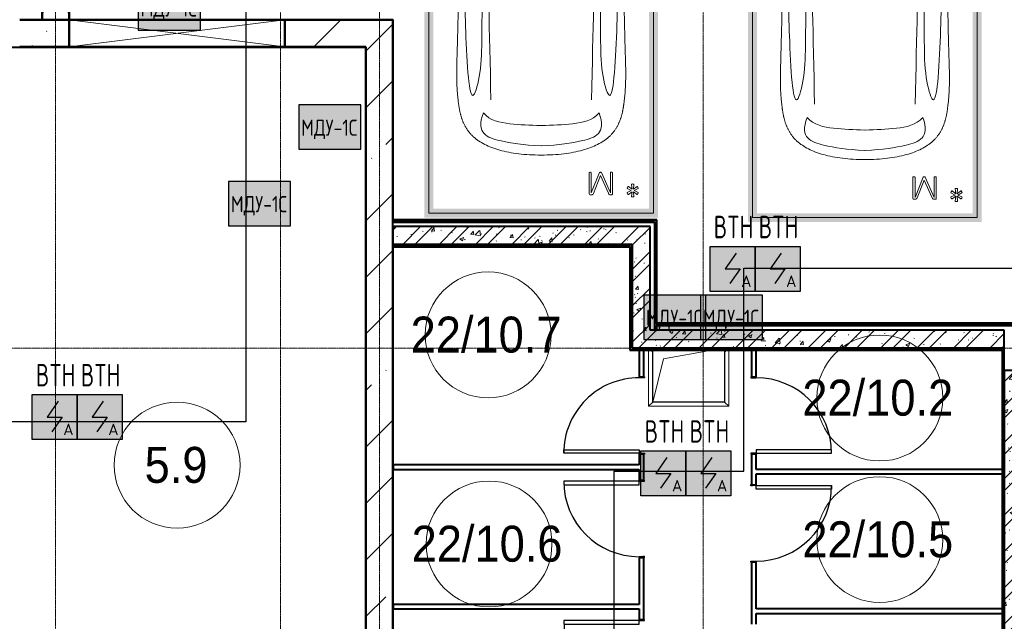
# Model space of a CAD drawing. Header units: millimetres. Extents: x -135639 to 224623, y -383017 to -59102.
# Tile 125 of 256: x 91794 to 102744, y -342555 to -335865. Entities that reach past the tile are written whole.
import ezdxf
from ezdxf.enums import TextEntityAlignment as Align

# ---------------------------------------------------------------- set-up
doc = ezdxf.new("R2010")
doc.units = ezdxf.units.MM
doc.linetypes.add('CONTINOUS', pattern=[0])
doc.linetypes.add('Линия сетки', pattern=[25, 20, -2.5, 0, -2.5])
for name, color, linetype, lineweight in [('A-000-M_MASS', 7, 'Continuous', 18), ('A-010-A_ROOM', 7, 'Continuous', 20), ('A-200-M_WALL', 7, 'Continuous', 18), ('A-200-M_WALL_EXT', 7, 'Continuous', 18), ('A-200-M_WALL_INT', 7, 'Continuous', 18), ('A-200-M_WALL_PAT', 7, 'Continuous', 40), ('A-314-M_WINDOW', 7, 'Continuous', 18), ('A-325-M_DOOR', 7, 'Continuous', 18), ('A-325-M_DOOR__FRAME', 7, 'Continuous', 30), ('A-325-M_DOOR_PANEL', 7, 'Continuous', 30), ('C-953-M_PARKING', 7, 'Continuous', 18), ('S-280-M_STRUCT_FRAME', 7, 'Continuous', 18), ('Z-030-M_GRID', 7, 'Continuous', 9), ('Z-060-M_DETAIL', 7, 'Continuous', 18), ('Арматура воздуховодов', 7, 'Continuous', 18), ('ОС', 5, 'Continuous', 25), ('ПС', 7, 'Continuous', 40), ('СС-011-ПОЖ-СИГНАЛИЗАЦИЯ', 1, 'Continuous', 30)]:
    doc.layers.add(name, color=color, linetype=linetype, lineweight=lineweight)
doc.layers.add('ССПС', color=5, linetype='Continuous')
doc.styles.add('1111', font='isocpeur.ttf')
doc.styles.add('Arial_2', font='arial.ttf', dxfattribs={"width": 0.9, "height": 400})
pattern_1 = [(50, (0, 0), (437.2423, -38.2536), [45.72, -502.92]), (355, (0, 0), (-84.5828, 458.5367), [36.576, -402.336]), (100.451, (36.44, -3.2), (352.662, 420.2802), [38.856, -427.416]), (46.184, (0, 121.9), (650.59, -100.9033), [68.58, -754.38]), (96.636, (54.2, 113.5), (569.766, 593.8263), [58.284, -641.125]), (351.184, (0, 121.9), (569.7716, 593.8214), [54.864, -603.504]), (21, (60.96, 91.44), (363.875, -245.4366), [45.72, -502.92]), (326, (60.96, 91.44), (148.3253, 442.0518), [36.576, -402.336]), (71.451, (91.3, 71), (512.201, 196.6115), [38.856, -427.416]), (37.5, (0, 0), (7.41278, 202.9318), [6.706, -390.754, 6.706, -401.726, -403.86]), (37.5, (0, 0), (7.41278, 202.9318), [-805.891, 6.706, -397.154]), (7.5, (0, 0), (160.36715, 240.43305), [6.706, -226.162, 6.706, -381.61, -153.924]), (7.5, (0, 0), (160.36715, 240.43305), [-621.182, 6.706, -147.218]), (327.5, (-135.94, 0), (325.41783, -13.7491), [6.706, -145.694, 6.706, -468.782, -630.936]), (327.5, (-135.94, 0), (325.41783, -13.7491), [-627.888, 6.706, -624.23]), (317.5, (-196.9, 0), (355.51, 61.0244), [6.706, -191.414, 6.706, -309.067, -448.056]), (317.5, (-196.9, 0), (355.51, 61.0244), [-513.893, 6.706, -441.35])]
pattern_2 = [(45, (0, 0), (-202.05576, 202.05576), []), (45, (134.7, 0), (-202.05576, 202.05576), [])]
pattern_3 = [(0, (0, 0), (812.8, 203.2), [67.056, -542.544, 67.056, -542.544, -3251.2]), (0, (0, 0), (812.8, 203.2), [-1219.2, 67.056, -1152.144, 67.056, -542.544, -1422.4]), (0, (0, 0), (812.8, 203.2), [-3048, 67.056, -339.344, 67.056, -948.944]), (120, (304.8, 101.6), (-582.37636, 602.30545), [67.056, -542.544, 67.056, -542.544, -3251.2]), (120, (304.8, 101.6), (-582.37636, 602.30545), [-1219.2, 67.056, -1152.144, 67.056, -542.544, -1422.4]), (120, (304.8, 101.6), (-582.37636, 602.30545), [-3048, 67.056, -339.344, 67.056, -948.944]), (240, (406.4, 508), (-230.42364, -805.50545), [67.056, -542.544, 67.056, -542.544, -3251.2]), (240, (406.4, 508), (-230.42364, -805.50545), [-1219.2, 67.056, -1152.144, 67.056, -542.544, -1422.4]), (240, (406.4, 508), (-230.42364, -805.50545), [-3048, 67.056, -339.344, 67.056, -948.944])]
pattern_4 = [(45, (0, 0), (-628.618, 628.618), []), (45, (628.6, 0), (-628.618, 628.618), [1111.25, -222.25, 6.706, -215.544])]

# ---------------------------------------------------------------- blocks, each defined once
blk = doc.blocks.new('101_Дверь_Однопольная - _ПЧ_800х2000_Кладовая_Пр-4171002-B2_-11_400_')
at = {"layer": 'A-325-M_DOOR', "color": 253, "lineweight": 30, "true_color": 0xaaaaaa}
for p, q in [((-431, 25), (-430, 25)), ((-431, -35), (-431, 25)), ((-430, 25), (-430, -35)), ((430, -35), (430, 25)), ((430, 25), (431, 25)), ((431, 25), (431, -35)), ((-430, -35), (-431, -35)), ((431, -35), (430, -35))]:
    blk.add_line(p, q, dxfattribs=at)
at = {"layer": 'A-325-M_DOOR__FRAME', "color": 253, "true_color": 0xaaaaaa}
for p, q in [((-430, 25), (-420, 25)), ((-430, -35), (-430, 25)), ((-420, 25), (-420, -15)), ((420, 25), (430, 25)), ((420, -15), (420, 25)), ((430, 25), (430, -35)), ((-419, -35), (-430, -35)), ((-420, -15), (-419, -15)), ((-419, -15), (-419, -35)), ((419, -15), (420, -15)), ((419, -35), (419, -15)), ((430, -35), (419, -35))]:
    blk.add_line(p, q, dxfattribs=at)
at = {"layer": 'A-325-M_DOOR_PANEL', "color": 253, "true_color": 0xaaaaaa}
for p, q in [((-420, 865), (-380, 865)), ((-420, 25), (-420, 865)), ((-380, 865), (-380, 25)), ((-380, 25), (-420, 25))]:
    blk.add_line(p, q, dxfattribs=at)
blk.add_arc((-420, 25), 840, 0, 90, dxfattribs=at)
blk = doc.blocks.new('101_Дверь_Однопольная - _ПЧ_800х2000_Кладовая_Л-4171007-B2_-11_400_')
at = {"layer": 'A-325-M_DOOR', "color": 253, "lineweight": 30, "true_color": 0xaaaaaa}
for p, q in [((-430, 25), (-431, 25)), ((-431, 25), (-431, -35)), ((-430, -35), (-430, 25)), ((431, 25), (430, 25)), ((430, 25), (430, -35)), ((431, -35), (431, 25)), ((-431, -35), (-430, -35)), ((430, -35), (431, -35))]:
    blk.add_line(p, q, dxfattribs=at)
at = {"layer": 'A-325-M_DOOR__FRAME', "color": 253, "true_color": 0xaaaaaa}
for p, q in [((-420, 25), (-430, 25)), ((-430, 25), (-430, -35)), ((-420, -15), (-420, 25)), ((430, 25), (420, 25)), ((420, 25), (420, -15)), ((430, -35), (430, 25)), ((-430, -35), (-419, -35)), ((-419, -15), (-420, -15)), ((-419, -35), (-419, -15)), ((420, -15), (419, -15)), ((419, -15), (419, -35)), ((419, -35), (430, -35))]:
    blk.add_line(p, q, dxfattribs=at)
at = {"layer": 'A-325-M_DOOR_PANEL', "color": 253, "true_color": 0xaaaaaa}
for p, q in [((420, 865), (380, 865)), ((380, 865), (380, 25)), ((420, 25), (420, 865)), ((380, 25), (420, 25))]:
    blk.add_line(p, q, dxfattribs=at)
blk.add_arc((420, 25), 840, 90, 180, dxfattribs=at)
blk = doc.blocks.new('A_PAR_Parking - M_Зависимые-2663510-B2_-11_400_')
at = {"layer": 'C-953-M_PARKING', "true_color": 0xf7f9fb}
blk.add_hatch(color=7, dxfattribs=at).paths.add_polyline_path([(-1300, 1541), (-1300, -2700), (1300, -2700), (1300, 2650), (1200, 2650), (1200, -2600), (-1200, -2600), (-1200, 2650), (-1300, 2650), (-1300, 2235)])
at = {"layer": 'A-000-M_MASS', "color": 253, "true_color": 0xaaaaaa}
for p, q in [((-853, 717), (-993, 639)), ((-906, 687), (-993, 639)), ((853, 717), (993, 639)), ((993, 639), (906, 687))]:
    blk.add_line(p, q, dxfattribs=at)
for centre, start, end in [((-1010, 678), 223.4184, 293.9305), ((1010, 678), 246.0695, 316.5816)]:
    blk.add_arc(centre, 42.2, start, end, dxfattribs=at)
for points, knots in [([(-908, 876), (-908, 976), (-911, 1161), (-920, 1362), (-926, 1508), (-930, 1645), (-930, 1769), (-922, 1880), (-911, 1957), (-894, 2031), (-871, 2100), (-841, 2165), (-809, 2216), (-779, 2254), (-754, 2281), (-727, 2307), (-698, 2332), (-667, 2355), (-636, 2376), (-604, 2395), (-574, 2412), (-545, 2426), (-519, 2438), (-500, 2445), (-485, 2450), (-474, 2453), (-463, 2456), (-452, 2458), (-440, 2461), (-428, 2463), (-414, 2466), (-402, 2468), (-391, 2470), (-383, 2471), (-376, 2473), (-370, 2474), (-363, 2475), (-356, 2476), (-349, 2477), (-343, 2478), (-337, 2479), (-330, 2480), (-324, 2481), (-317, 2481), (-309, 2482), (-301, 2483), (-293, 2484), (-285, 2485), (-276, 2486), (-263, 2487), (-249, 2488), (-235, 2489), (-223, 2490), (-211, 2491), (-199, 2492), (-186, 2493), (-168, 2494), (-148, 2495), (-127, 2496), (-106, 2497), (-77, 2498), (-40, 2500), (-13, 2501), (1, 2501)], [-1, -1, -1, -1, -0.913265, -0.826531, -0.783163, -0.739796, -0.653061, -0.612245, -0.571429, -0.530612, -0.489796, -0.44898, -0.408163, -0.387755, -0.367347, -0.346939, -0.326531, -0.306122, -0.285714, -0.265306, -0.244898, -0.22449, -0.204082, -0.183673, -0.173469, -0.163265, -0.153061, -0.142857, -0.132653, -0.122449, -0.112245, -0.102041, -0.096939, -0.091837, -0.086735, -0.084184, -0.081633, -0.076531, -0.07398, -0.071429, -0.068878, -0.066327, -0.063776, -0.061224, -0.058673, -0.056122, -0.053571, -0.05102, -0.048469, -0.045918, -0.040816, -0.038265, -0.035714, -0.033163, -0.030612, -0.028061, -0.02551, -0.020408, -0.017857, -0.015306, -0.010204, -0.005102, 0, 0, 0, 0]), ([(-480, 2441), (-586, 2392), (-719, 2283), (-847, 2128), (-828, 2057)], [0, 0, 0, 0, 0.53668, 1.024735, 1.024735, 1.024735, 1.024735]), ([(-459, 2446), (-508, 2398), (-601, 2147), (-696, 1684), (-744, 1354), (-774, 1106), (-734, 996), (-660, 552), (-618, 522), (-447, 565), (-234, 590), (-2, 602)], [0, 0, 0, 0, 0.884172, 2.058368, 3.212407, 3.977765, 4.871213, 5.547774, 6.288901, 6.772879, 7.454401, 7.454401, 7.454401, 7.454401]), ([(1, 2501), (22, 2500), (51, 2499), (88, 2498), (113, 2497), (137, 2496), (160, 2494), (181, 2493), (201, 2492), (219, 2491), (237, 2489), (253, 2488), (268, 2487), (282, 2485), (295, 2484), (307, 2483), (320, 2481), (330, 2480), (338, 2479), (345, 2478), (350, 2477), (356, 2476), (361, 2475), (366, 2474), (371, 2473), (377, 2472), (385, 2471), (393, 2469), (403, 2467), (416, 2465), (434, 2462), (454, 2458), (476, 2453), (498, 2446), (521, 2437), (555, 2422), (605, 2396), (669, 2355), (730, 2307), (773, 2263), (802, 2225), (823, 2195), (841, 2164), (857, 2132), (871, 2099), (887, 2053), (904, 1994), (915, 1931), (922, 1879), (926, 1839), (928, 1798), (930, 1756), (930, 1720), (931, 1690), (931, 1667), (930, 1645), (930, 1621), (929, 1598), (929, 1566), (927, 1526), (925, 1459), (919, 1336), (911, 1145), (908, 970), (908, 876)], [-1, -1, -1, -1, -0.992347, -0.98852, -0.984694, -0.980867, -0.977041, -0.973214, -0.969388, -0.965561, -0.961735, -0.957908, -0.954082, -0.950255, -0.946429, -0.942602, -0.938776, -0.933673, -0.931122, -0.928571, -0.92602, -0.923469, -0.920918, -0.918367, -0.915816, -0.913265, -0.908163, -0.903061, -0.897959, -0.887755, -0.877551, -0.857143, -0.836735, -0.816327, -0.795918, -0.77551, -0.734694, -0.693878, -0.653061, -0.612245, -0.591837, -0.571429, -0.55102, -0.530612, -0.510204, -0.489796, -0.44898, -0.408163, -0.387755, -0.367347, -0.346939, -0.326531, -0.306122, -0.295918, -0.285714, -0.27551, -0.265306, -0.255102, -0.244898, -0.22449, -0.204082, -0.163265, -0.081633, 0, 0, 0, 0]), ([(459, 2446), (508, 2398), (601, 2147), (696, 1684), (744, 1354), (774, 1106), (734, 996), (660, 552), (618, 522), (447, 565), (234, 590), (2, 602)], [0, 0, 0, 0, 0.884172, 2.058368, 3.212407, 3.977765, 4.871213, 5.547774, 6.288901, 6.772879, 7.454401, 7.454401, 7.454401, 7.454401]), ([(480, 2441), (586, 2392), (719, 2283), (847, 2128), (828, 2057)], [0, 0, 0, 0, 0.53668, 1.024735, 1.024735, 1.024735, 1.024735]), ([(-828, 2057), (-803, 2016), (-728, 2173), (-566, 2339), (-505, 2381)], [0, 0, 0, 0, 0.497572, 1.022643, 1.022643, 1.022643, 1.022643]), ([(828, 2057), (803, 2016), (728, 2173), (566, 2339), (505, 2381)], [0, 0, 0, 0, 0.497572, 1.022643, 1.022643, 1.022643, 1.022643]), ([(-908, 1106), (-792, 1130), (-753, 859), (-663, 332), (-655, -196), (-661, -684), (-663, -1068), (-764, -1443), (-817, -1157), (-842, -605), (-857, -17), (-857, 454), (-853, 717)], [0, 0, 0, 0, 1.013953, 2.476159, 4.172855, 5.704608, 7.082231, 8.244161, 9.589947, 11.154659, 12.917121, 14.362976, 14.362976, 14.362976, 14.362976]), ([(908, 1106), (792, 1130), (753, 859), (663, 332), (655, -196), (661, -684), (663, -1068), (764, -1443), (817, -1157), (842, -605), (857, -17), (857, 454), (853, 717)], [0, 0, 0, 0, 1.013953, 2.476159, 4.172855, 5.704608, 7.082231, 8.244161, 9.589947, 11.154659, 12.917121, 14.362976, 14.362976, 14.362976, 14.362976]), ([(-1041, 649), (-1044, 652), (-1049, 657), (-1053, 664), (-1055, 669), (-1057, 675), (-1058, 682), (-1058, 688), (-1058, 702), (-1052, 723), (-1036, 756), (-1011, 790), (-985, 818), (-962, 839), (-944, 853), (-926, 866), (-914, 873), (-908, 876)], [-1, -1, -1, -1, -0.941667, -0.9125, -0.883333, -0.854167, -0.825, -0.795833, -0.766667, -0.65, -0.533333, -0.4, -0.266667, -0.2, -0.133333, -0.066667, 0, 0, 0, 0]), ([(908, 876), (913, 873), (923, 867), (944, 853), (971, 832), (1000, 803), (1026, 771), (1043, 742), (1053, 719), (1057, 703), (1059, 690), (1058, 680), (1056, 673), (1054, 666), (1050, 658), (1045, 652), (1041, 649)], [-1, -1, -1, -1, -0.941667, -0.883333, -0.766667, -0.65, -0.533333, -0.4, -0.333333, -0.266667, -0.2, -0.166667, -0.133333, -0.1, -0.066667, 0, 0, 0, 0]), ([(0, -2004), (-45, -2004), (-132, -2001), (-252, -1991), (-362, -1974), (-462, -1950), (-551, -1921), (-630, -1886), (-686, -1853), (-726, -1824), (-753, -1802), (-774, -1782), (-789, -1766), (-799, -1753), (-809, -1740), (-819, -1727), (-828, -1714), (-836, -1701), (-844, -1688), (-851, -1674), (-858, -1661), (-864, -1647), (-870, -1634), (-876, -1620), (-881, -1606), (-885, -1592), (-890, -1578), (-894, -1565), (-897, -1551), (-901, -1537), (-904, -1524), (-907, -1510), (-909, -1497), (-912, -1483), (-914, -1470), (-916, -1457), (-918, -1444), (-919, -1432), (-921, -1419), (-923, -1403), (-925, -1383), (-928, -1361), (-930, -1339), (-932, -1318), (-934, -1290), (-936, -1257), (-938, -1218), (-939, -1179), (-940, -1139), (-940, -1097), (-939, -1039), (-938, -958), (-934, -846), (-931, -714), (-926, -559), (-923, -376), (-919, -163), (-915, 82), (-911, 315), (-908, 521), (-907, 631), (-906, 687)], [-1, -1, -1, -1, -0.97619, -0.952381, -0.928571, -0.904762, -0.880952, -0.857143, -0.833333, -0.821429, -0.809524, -0.797619, -0.791667, -0.785714, -0.779762, -0.77381, -0.767857, -0.761905, -0.755952, -0.75, -0.744048, -0.738095, -0.732143, -0.72619, -0.720238, -0.714286, -0.708333, -0.702381, -0.696429, -0.690476, -0.684524, -0.678571, -0.672619, -0.666667, -0.660714, -0.654762, -0.64881, -0.642857, -0.636905, -0.630952, -0.619048, -0.607143, -0.595238, -0.583333, -0.571429, -0.547619, -0.52381, -0.5, -0.47619, -0.452381, -0.428571, -0.380952, -0.333333, -0.285714, -0.238095, -0.190476, -0.142857, -0.095238, -0.047619, -0.02381, 0, 0, 0, 0]), ([(906, 687), (907, 631), (908, 521), (911, 367), (913, 222), (916, 41), (919, -163), (923, -376), (926, -559), (930, -688), (932, -780), (934, -844), (936, -902), (938, -956), (939, -1007), (940, -1053), (940, -1097), (940, -1139), (939, -1179), (938, -1218), (936, -1257), (934, -1290), (932, -1318), (930, -1339), (928, -1361), (925, -1383), (923, -1403), (921, -1419), (919, -1432), (918, -1444), (916, -1457), (914, -1470), (912, -1483), (909, -1497), (907, -1510), (904, -1524), (901, -1537), (897, -1551), (894, -1565), (890, -1578), (885, -1592), (881, -1606), (876, -1620), (870, -1634), (864, -1647), (858, -1661), (851, -1674), (844, -1688), (836, -1701), (828, -1714), (819, -1727), (809, -1740), (799, -1753), (789, -1766), (774, -1782), (753, -1802), (726, -1824), (686, -1853), (607, -1900), (495, -1942), (362, -1974), (252, -1991), (132, -2001), (45, -2004), (0, -2004)], [-1, -1, -1, -1, -0.97619, -0.952381, -0.928571, -0.904762, -0.857143, -0.809524, -0.761905, -0.714286, -0.690476, -0.666667, -0.642857, -0.619048, -0.595238, -0.571429, -0.547619, -0.52381, -0.5, -0.47619, -0.452381, -0.428571, -0.416667, -0.404762, -0.392857, -0.380952, -0.369048, -0.363095, -0.357143, -0.35119, -0.345238, -0.339286, -0.333333, -0.327381, -0.321429, -0.315476, -0.309524, -0.303571, -0.297619, -0.291667, -0.285714, -0.279762, -0.27381, -0.267857, -0.261905, -0.255952, -0.25, -0.244048, -0.238095, -0.232143, -0.22619, -0.220238, -0.214286, -0.208333, -0.202381, -0.190476, -0.178571, -0.166667, -0.142857, -0.095238, -0.071429, -0.047619, -0.02381, 0, 0, 0, 0]), ([(-643, -1535), (-732, -1765), (-468, -1855), (-203, -1891), (-2, -1902)], [0, 0, 0, 0, 0.867049, 1.684227, 1.684227, 1.684227, 1.684227]), ([(-643, -1535), (-570, -1622), (-349, -1664), (-124, -1672), (-2, -1676)], [0, 0, 0, 0, 0.616728, 1.242165, 1.242165, 1.242165, 1.242165]), ([(643, -1535), (732, -1765), (468, -1855), (203, -1891), (2, -1902)], [0, 0, 0, 0, 0.867049, 1.684227, 1.684227, 1.684227, 1.684227]), ([(643, -1535), (570, -1622), (349, -1664), (124, -1672), (2, -1676)], [0, 0, 0, 0, 0.616728, 1.242165, 1.242165, 1.242165, 1.242165])]:
    blk.add_open_spline(points, degree=3, knots=knots, dxfattribs=at)
for points, degree in [([(-376, 2470), (-425, 2412), (-257, 2425), (-2, 2432)], 3), ([(376, 2470), (425, 2412), (257, 2425), (2, 2432)], 3), ([(-2, 1330), (-478, 1299), (-762, 1135)], 2), ([(2, 1330), (478, 1299), (762, 1135)], 2), ([(-599, 190), (-592, 24), (-575, -588), (-560, -1389)], 3), ([(599, 190), (592, 24), (575, -588), (560, -1389)], 3)]:
    blk.add_open_spline(points, degree=degree, dxfattribs=at)
at = {"layer": 'C-953-M_PARKING', "color": 253, "true_color": 0xaaaaaa}
for p, q in [((-1250, -2650), (-1250, 2650)), ((1250, 2650), (1250, -2650)), ((535, -2196), (533, -2198)), ((533, -2198), (535, -2196)), ((533, -2198), (533, -2200)), ((533, -2200), (533, -2434)), ((539, -2195), (535, -2196)), ((535, -2196), (539, -2195)), ((544, -2195), (539, -2195)), ((550, -2195), (544, -2195)), ((554, -2196), (550, -2195)), ((550, -2195), (554, -2196)), ((556, -2198), (554, -2196)), ((554, -2196), (556, -2198)), ((557, -2200), (556, -2198)), ((649, -2199), (557, -2425)), ((557, -2425), (557, -2200)), ((580, -2430), (660, -2232)), ((651, -2196), (649, -2197)), ((649, -2197), (651, -2196)), ((649, -2197), (649, -2199)), ((649, -2199), (649, -2197)), ((655, -2195), (651, -2196)), ((651, -2196), (655, -2195)), ((659, -2195), (655, -2195)), ((655, -2195), (659, -2195)), ((664, -2195), (659, -2195)), ((659, -2195), (664, -2195)), ((660, -2232), (748, -2429)), ((667, -2196), (664, -2195)), ((664, -2195), (667, -2196)), ((669, -2197), (667, -2196)), ((667, -2196), (669, -2197)), ((670, -2199), (669, -2197)), ((669, -2197), (670, -2199)), ((769, -2425), (670, -2199)), ((770, -2198), (769, -2200)), ((769, -2200), (769, -2425)), ((772, -2196), (770, -2198)), ((770, -2198), (772, -2196)), ((775, -2195), (772, -2196)), ((772, -2196), (775, -2195)), ((781, -2195), (775, -2195)), ((787, -2195), (781, -2195)), ((791, -2196), (787, -2195)), ((787, -2195), (791, -2196)), ((793, -2198), (791, -2196)), ((791, -2196), (793, -2198)), ((793, -2200), (793, -2198)), ((793, -2198), (793, -2200)), ((793, -2434), (793, -2200)), ((959, -2361), (955, -2371)), ((955, -2371), (957, -2375)), ((957, -2375), (1002, -2398)), ((1002, -2398), (957, -2420)), ((965, -2353), (959, -2361)), ((969, -2353), (965, -2353)), ((1010, -2384), (969, -2353)), ((1008, -2327), (1005, -2330)), ((1005, -2330), (1010, -2384)), ((1018, -2325), (1008, -2327)), ((1028, -2327), (1018, -2325)), ((1025, -2384), (1030, -2330)), ((1066, -2353), (1025, -2384)), ((1030, -2330), (1028, -2327)), ((1033, -2398), (1078, -2375)), ((1078, -2420), (1033, -2398)), ((1070, -2353), (1066, -2353)), ((1076, -2361), (1070, -2353)), ((1080, -2371), (1076, -2361)), ((1078, -2375), (1080, -2371)), ((533, -2434), (536, -2443)), ((536, -2443), (544, -2446)), ((544, -2446), (556, -2446)), ((556, -2446), (565, -2445)), ((565, -2445), (572, -2442)), ((572, -2442), (576, -2437)), ((576, -2437), (580, -2430)), ((748, -2429), (752, -2437)), ((752, -2437), (757, -2442)), ((757, -2442), (762, -2445)), ((762, -2445), (768, -2446)), ((768, -2446), (782, -2446)), ((782, -2446), (786, -2445)), ((786, -2445), (782, -2446)), ((786, -2445), (789, -2443)), ((789, -2443), (786, -2445)), ((789, -2443), (792, -2440)), ((792, -2440), (789, -2443)), ((792, -2440), (793, -2434)), ((957, -2420), (955, -2424)), ((955, -2424), (959, -2434)), ((959, -2434), (965, -2442)), ((965, -2442), (969, -2442)), ((969, -2442), (1010, -2412)), ((1010, -2412), (1005, -2465)), ((1005, -2465), (1008, -2469)), ((1008, -2469), (1018, -2470)), ((1018, -2470), (1028, -2469)), ((1030, -2465), (1025, -2412)), ((1025, -2412), (1066, -2442)), ((1028, -2469), (1030, -2465)), ((1066, -2442), (1070, -2442)), ((1070, -2442), (1076, -2434)), ((1076, -2434), (1080, -2424)), ((1080, -2424), (1078, -2420)), ((1250, -2650), (-1250, -2650))]:
    blk.add_line(p, q, dxfattribs=at)
blk = doc.blocks.new('105_Приямок_C крышкой - 600х800-V79-B2_-11_400_')
at = {"layer": 'A-314-M_WINDOW', "color": 253, "true_color": 0xaaaaaa}
for p, q in [((-445, -323), (-445, 298)), ((445, 298), (445, -323)), ((445, -323), (-445, -323))]:
    blk.add_line(p, q, dxfattribs=at)
at = {"layer": 'S-280-M_STRUCT_FRAME', "color": 253, "true_color": 0xaaaaaa}
for p, q in [((-400, 277), (-420, 298)), ((400, 277), (420, 298)), ((-400, -277), (-445, -323)), ((400, -277), (445, -323))]:
    blk.add_line(p, q, dxfattribs=at)
blk = doc.blocks.new('135_SLK_GD_AR_rvt-1-B2_-11_400_')
at = {"layer": 'A-200-M_WALL_PAT', "lineweight": 9, "true_color": 0xaaaaaa}
h = blk.add_hatch(dxfattribs=at)
h.set_pattern_fill('FP_4', color=253, style=0, pattern_type=2)
h.set_pattern_definition(pattern_3)
h.paths.add_polyline_path([(107430, 23600), (107430, 23620), (104500, 23620), (104500, 23600), (107410, 23600)])
h = blk.add_hatch(dxfattribs=at)
h.set_pattern_fill('FP_1', color=253, style=0, pattern_type=2)
h.set_pattern_definition(pattern_1)
h.paths.add_polyline_path([(107360, 23350), (107360, 23550), (104500, 23550), (104500, 23350), (107160, 23350)])
h = blk.add_hatch(dxfattribs=at)
h.set_pattern_fill('FP_2', color=253, style=0, pattern_type=2)
h.set_pattern_definition(pattern_2)
h.paths.add_polyline_path([(107360, 23350), (107360, 23550), (104500, 23550), (104500, 23350), (107160, 23350)])
h = blk.add_hatch(dxfattribs=at)
h.set_pattern_fill('FP_4', color=253, style=0, pattern_type=2)
h.set_pattern_definition(pattern_3)
h.paths.add_polyline_path([(107410, 22400), (107430, 22400), (107430, 23600), (107410, 23600), (107410, 22904)])
h = blk.add_hatch(dxfattribs=at)
h.set_pattern_fill('FP_4', color=253, style=0, pattern_type=2)
h.set_pattern_definition(pattern_3)
h.paths.add_polyline_path([(107140, 22200), (107160, 22200), (107160, 23350), (107140, 23350), (107140, 22238)])
h = blk.add_hatch(dxfattribs=at)
h.set_pattern_fill('FP_1', color=253, style=0, pattern_type=2)
h.set_pattern_definition(pattern_1)
h.paths.add_polyline_path([(107240, 22200), (107360, 22200), (107360, 23350), (107160, 23350), (107160, 22200)])
h = blk.add_hatch(dxfattribs=at)
h.set_pattern_fill('FP_2', color=253, style=0, pattern_type=2)
h.set_pattern_definition(pattern_2)
h.paths.add_polyline_path([(107240, 22200), (107360, 22200), (107360, 23350), (107160, 23350), (107160, 22200)])
h = blk.add_hatch(dxfattribs=at)
h.set_pattern_fill('FP_4', color=253, style=0, pattern_type=2)
h.set_pattern_definition(pattern_3)
h.paths.add_polyline_path([(117300, 22450), (117320, 22450), (117320, 22470), (107430, 22470), (107430, 22450), (115804, 22450)])
h = blk.add_hatch(dxfattribs=at)
h.set_pattern_fill('FP_1', color=253, style=0, pattern_type=2)
h.set_pattern_definition(pattern_1)
h.paths.add_polyline_path([(111300, 22200), (111300, 22400), (107360, 22400), (107360, 22200), (111275, 22200)])
h = blk.add_hatch(dxfattribs=at)
h.set_pattern_fill('FP_2', color=253, style=0, pattern_type=2)
h.set_pattern_definition(pattern_2)
h.paths.add_polyline_path([(111300, 22200), (111300, 22400), (107360, 22400), (107360, 22200), (111275, 22200)])
h = blk.add_hatch(dxfattribs=at)
h.set_pattern_fill('FP_4', color=253, style=0, pattern_type=2)
h.set_pattern_definition(pattern_3)
h.paths.add_polyline_path([(111280, 22180), (111280, 22200), (107140, 22200), (107140, 22180), (111275, 22180)])
h = blk.add_hatch(dxfattribs=at)
h.set_pattern_fill('FP_4', color=253, style=0, pattern_type=2)
h.set_pattern_definition(pattern_3)
h.paths.add_polyline_path([(111280, 15550), (111300, 15552), (111300, 22200), (111280, 22200), (111280, 15552)])
h = blk.add_hatch(dxfattribs=at)
h.set_pattern_fill('FP_1', color=253, style=0, pattern_type=2)
h.set_pattern_definition(pattern_1)
h.paths.add_polyline_path([(111300, 16100), (111550, 16100), (111550, 21950), (111300, 21950), (111300, 18908)])
h = blk.add_hatch(dxfattribs=at)
h.set_pattern_fill('FP_2', color=253, style=0, pattern_type=2)
h.set_pattern_definition(pattern_2)
h.paths.add_polyline_path([(111300, 16100), (111550, 16100), (111550, 21950), (111300, 21950), (111300, 18908)])
at = {"layer": 'A-200-M_WALL', "color": 253, "lineweight": 40, "true_color": 0xaaaaaa}
for p, q in [((107430, 23620), (104500, 23620)), ((107430, 23620), (107430, 23600)), ((107430, 22470), (107430, 23600)), ((104500, 23350), (107135, 23350)), ((107135, 23350), (104500, 23350)), ((104500, 23330), (107135, 23330)), ((107140, 23350), (107135, 23350)), ((107135, 23330), (107140, 23330)), ((107140, 23330), (107140, 22200)), ((107160, 23350), (107160, 22200)), ((107160, 22200), (107160, 23350)), ((107435, 22470), (107430, 22470)), ((107430, 22400), (107430, 22450)), ((107435, 22450), (107430, 22450)), ((117320, 22470), (107435, 22470)), ((107410, 22400), (107430, 22400)), ((107430, 22400), (107435, 22400)), ((107140, 22180), (107140, 22200)), ((107140, 22180), (111275, 22180)), ((107240, 22200), (107290, 22200)), ((107290, 22200), (107240, 22200)), ((107360, 22200), (111275, 22200)), ((111275, 22200), (107360, 22200)), ((111280, 22200), (111275, 22200)), ((111275, 22180), (111280, 22180)), ((111280, 22180), (111280, 15552)), ((111300, 21950), (111300, 16100)), ((111300, 16100), (111300, 21950))]:
    blk.add_line(p, q, dxfattribs=at)
at = {"layer": 'A-200-M_WALL_INT', "color": 253, "lineweight": 40, "true_color": 0xaaaaaa}
for p, q in [((100350, 25850), (100598, 25850)), ((100598, 25850), (100600, 25850)), ((103300, 25850), (104500, 25850)), ((104500, 25850), (104500, 23625)), ((104502, 25850), (104502, 25852)), ((104502, 23625), (104502, 25850)), ((99175, 25545), (100750, 25545)), ((100750, 25550), (100350, 25550)), ((100900, 25550), (100750, 25550)), ((100750, 25545), (104195, 25545)), ((104195, 25550), (103300, 25550)), ((104200, 25550), (104195, 25550)), ((104195, 25545), (104195, 23602)), ((104200, 23602), (104200, 25550)), ((104195, 23602), (104195, 17995)), ((104200, 17995), (104200, 23602)), ((107435, 23625), (104500, 23625)), ((104500, 23625), (104500, 23600)), ((104500, 23625), (104502, 23625)), ((104500, 23600), (107410, 23600)), ((107360, 23550), (104500, 23550)), ((104500, 23550), (104500, 23350)), ((107360, 23350), (107360, 23550)), ((107410, 23600), (107410, 22400)), ((107435, 23620), (107435, 23625)), ((107435, 23600), (107435, 23620)), ((107435, 22475), (107435, 23600)), ((104500, 23350), (104500, 23325)), ((104500, 23325), (104500, 17972)), ((104502, 23325), (107135, 23325)), ((104502, 17972), (104502, 23325)), ((107135, 23350), (107160, 23350)), ((107135, 23325), (107135, 22200)), ((107160, 23350), (107140, 23350)), ((107360, 22400), (107360, 23350)), ((117325, 22475), (107435, 22475)), ((107435, 22400), (107435, 22450)), ((107435, 22450), (117300, 22450)), ((107410, 22400), (107360, 22400)), ((111300, 22400), (107435, 22400)), ((111300, 22200), (111300, 22400)), ((107135, 22200), (107135, 22180)), ((107135, 22180), (107135, 22175)), ((107135, 22175), (111275, 22175)), ((107160, 22200), (107240, 22200)), ((107360, 22200), (107160, 22200)), ((107240, 22200), (107240, 21881)), ((107290, 22200), (107360, 22200)), ((107290, 21881), (107290, 22200)), ((108490, 22200), (108490, 21881)), ((108540, 22200), (108490, 22200)), ((108540, 21881), (108540, 22200)), ((111275, 22200), (111300, 22200)), ((111275, 22175), (111275, 15552)), ((111300, 22200), (111280, 22200)), ((111300, 21950), (111300, 22200)), ((111550, 21950), (111300, 21950)), ((107240, 21019), (107240, 20900)), ((107290, 20731), (107290, 21019)), ((108490, 21019), (108490, 20681)), ((108540, 20850), (108540, 21019)), ((107240, 20900), (104504, 20900)), ((104504, 20900), (104504, 20850)), ((104504, 20850), (107240, 20850)), ((107240, 20850), (107240, 20731)), ((111300, 20850), (108540, 20850)), ((111300, 20800), (111300, 20850)), ((108540, 20681), (108540, 20800)), ((108540, 20800), (111300, 20800)), ((107240, 19869), (107240, 19350)), ((107290, 19181), (107290, 19869)), ((108490, 19819), (108490, 19131)), ((108540, 19300), (108540, 19819)), ((107240, 19350), (104504, 19350)), ((104504, 19350), (104504, 19300)), ((104504, 19300), (107240, 19300)), ((107240, 19300), (107240, 19181)), ((111300, 19300), (108540, 19300)), ((111300, 19250), (111300, 19300)), ((108540, 19131), (108540, 19250)), ((108540, 19250), (111300, 19250))]:
    blk.add_line(p, q, dxfattribs=at)
at = {"layer": 'A-314-M_WINDOW', "color": 253, "lineweight": 18, "true_color": 0xaaaaaa}
blk.add_blockref('105_Приямок_C крышкой - 600х800-V79-B2_-11_400_', (107790, 21877), dxfattribs=at)
at = {"layer": 'A-325-M_DOOR', "color": 253, "lineweight": 18, "true_color": 0xaaaaaa}
for name, p, rotation in [('101_Дверь_Однопольная - _ПЧ_800х2000_Кладовая_Пр-4171002-B2_-11_400_', (107265, 21450), 89.99999999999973), ('101_Дверь_Однопольная - _ПЧ_800х2000_Кладовая_Л-4171007-B2_-11_400_', (108515, 21450), 269.9999999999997), ('101_Дверь_Однопольная - _ПЧ_800х2000_Кладовая_Л-4171007-B2_-11_400_', (107265, 20300), 89.99999999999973), ('101_Дверь_Однопольная - _ПЧ_800х2000_Кладовая_Пр-4171002-B2_-11_400_', (108515, 20250), 269.9999999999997), ('101_Дверь_Однопольная - _ПЧ_800х2000_Кладовая_Л-4171007-B2_-11_400_', (107265, 18750), 89.99999999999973)]:
    blk.add_blockref(name, p, dxfattribs=dict(at, rotation=rotation))
at = {"layer": 'C-953-M_PARKING', "color": 253, "lineweight": 18, "true_color": 0xaaaaaa}
for p in [(106150, 26350), (109750, 26300)]:
    blk.add_blockref('A_PAR_Parking - M_Зависимые-2663510-B2_-11_400_', p, dxfattribs=at)
blk = doc.blocks.new('ADSK_ОбобщеннаяМодель_ОтверстиеПрямоугольное_вПерекрытии - ADSK_ОтверстиеПрямоугольное_вПерекрытии-743548-B2_-11_400_')
at = {"layer": 'A-000-M_MASS', "color": 253, "lineweight": 30, "true_color": 0xaaaaaa}
for p, q in [((-400, -300), (-400, 275)), ((400, 275), (400, -300)), ((400, -300), (-400, -300))]:
    blk.add_line(p, q, dxfattribs=at)
at = {"layer": 'A-000-M_MASS', "color": 253, "true_color": 0xaaaaaa}
for p, q in [((-280, 180), (258, 275)), ((-400, -300), (-280, 180))]:
    blk.add_line(p, q, dxfattribs=at)
blk = doc.blocks.new('231_Отверстие прямоуг _Окно_Стена_ - Отверстие-1653383-B2_-11_400_')
at = {"layer": 'A-314-M_WINDOW', "color": 253, "lineweight": 50, "true_color": 0xaaaaaa}
for p, q in [((-1075, -150), (-1075, 150)), ((-1075, 150), (1325, 150)), ((1325, 150), (1325, -150)), ((1325, -150), (-1075, -150))]:
    blk.add_line(p, q, dxfattribs=at)
at = {"layer": 'Z-060-M_DETAIL', "color": 253, "true_color": 0xaaaaaa}
for p, q in [((-1075, 150), (-1075, -150)), ((1325, 150), (-1075, 150)), ((1325, 150), (-1075, -150)), ((-1075, 150), (1325, -150)), ((1325, 150), (1325, -150)), ((-1075, -150), (1325, -150))]:
    blk.add_line(p, q, dxfattribs=at)
blk = doc.blocks.new('135_SLK_K4_KR_rvt-1-B2_-11_400_')
at = {"layer": 'A-200-M_WALL_PAT', "lineweight": 9, "true_color": 0xaaaaaa}
h = blk.add_hatch(dxfattribs=at)
h.set_pattern_fill('FP_5', color=253, style=0, pattern_type=2)
h.set_pattern_definition(pattern_4)
h.paths.add_polyline_path([(104200, 25550), (104200, 25850), (103300, 25850), (103300, 25550)])
h.paths.add_polyline_path([(100600, 25550), (100900, 25550), (100900, 25850), (100350, 25850), (100350, 25550)])
h.paths.add_polyline_path([(99950, 25550), (99950, 25850), (93600, 25850), (93600, 25550), (99165, 25550)])
h = blk.add_hatch(dxfattribs=at)
h.set_pattern_fill('FP_5', color=253, style=0, pattern_type=2)
h.set_pattern_definition(pattern_4)
h.paths.add_polyline_path([(104200, 16100), (104500, 16100), (104500, 25850), (104200, 25850), (104200, 18908)])
at = {"layer": 'A-200-M_WALL_EXT', "color": 253, "lineweight": 40, "true_color": 0xaaaaaa}
for p, q in [((100600, 25850), (100350, 25850)), ((104200, 25850), (103300, 25850)), ((104500, 25850), (104200, 25850)), ((104500, 16100), (104500, 25850)), ((100350, 25550), (100900, 25550)), ((103300, 25550), (104200, 25550)), ((104200, 25550), (104200, 16100))]:
    blk.add_line(p, q, dxfattribs=at)
at = {"layer": 'A-000-M_MASS', "color": 253, "lineweight": 18, "true_color": 0xaaaaaa}
blk.add_blockref('ADSK_ОбобщеннаяМодель_ОтверстиеПрямоугольное_вПерекрытии - ADSK_ОтверстиеПрямоугольное_вПерекрытии-743548-B2_-11_400_', (107790, 21900), dxfattribs=at)
at = {"layer": 'A-314-M_WINDOW', "color": 253, "lineweight": 18, "true_color": 0xaaaaaa, "rotation": 270}
blk.add_blockref('231_Отверстие прямоуг _Окно_Стена_ - Отверстие-1653383-B2_-11_400_', (100750, 27175), dxfattribs=at)
at = {"layer": 'A-314-M_WINDOW', "color": 253, "lineweight": 18, "true_color": 0xaaaaaa}
blk.add_blockref('231_Отверстие прямоуг _Окно_Стена_ - Отверстие-1653383-B2_-11_400_', (101975, 25700), dxfattribs=at)
blk = doc.blocks.new('050_Марка_Помещение - Номер-620969-B2_-11_400_')
at = {"layer": 'A-010-A_ROOM', "color": 253, "true_color": 0xaaaaaa}
blk.add_circle((0, 0), 3.5, dxfattribs=at)
blk = doc.blocks.new('-2 этаж')
at = {"layer": 'Z-030-M_GRID', "color": 253, "linetype": 'Линия сетки', "true_color": 0xaaaaaa}
for p, q in [((359842.3, -369622.2), (359842.3, -216207.4)), ((362342.3, -369628.3), (362342.3, -216207.4)), ((363442.3, -367082), (363442.3, -216207.4)), ((367042.3, -369621.8), (367042.3, -216207.4)), ((415042.3, -327727.3), (255412.6, -327727.3))]:
    blk.add_line(p, q, dxfattribs=at)
at = {"lineweight": 5}
for name in ['135_SLK_GD_AR_rvt-1-B2_-11_400_', '135_SLK_K4_KR_rvt-1-B2_-11_400_']:
    blk.add_blockref(name, (259092.3, -349927.3), dxfattribs=at)
at = {"layer": 'A-010-A_ROOM', "color": 253, "true_color": 0xaaaaaa, "xscale": 199.9999999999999, "yscale": 199.9999999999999, "zscale": 199.9999999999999}
for p in [(364651.3, -327581.1), (369007.3, -328282.6), (361193.1, -329029.5), (364662.2, -329906.2), (369007.3, -329857.6)]:
    blk.add_blockref('050_Марка_Помещение - Номер-620969-B2_-11_400_', p, dxfattribs=at)
at = {"layer": 'A-010-A_ROOM', "color": 253, "lineweight": 9, "true_color": 0xaaaaaa, "char_height": 400, "attachment_point": 1, "style": 'Arial_2'}
for s, insert, width in [('22/10.7', (363790.4, -327377.6), 2077.974), ('22/10.2', (368146.4, -328079.1), 2077.974), ('5.9', (360831.8, -328826.1), 865.822), ('22/10.6', (363801.4, -329702.8), 2077.974), ('22/10.5', (368146.4, -329654.1), 2077.974)]:
    blk.add_mtext(s, dxfattribs=dict(at, insert=insert, width=width))
blk = doc.blocks.new('*U4706')
at = {"lineweight": 35, "true_color": 0xffffff}
h = blk.add_hatch(color=7, dxfattribs=at)
h.dxf.hatch_style = 1
h.paths.add_polyline_path([(0, 500), (0, 0), (500, 0), (500, 500)])
at = {"color": 1, "linetype": 'ByBlock', "lineweight": -2}
for p, q in [((289, 426), (167, 250)), ((167, 250), (333, 250)), ((333, 250), (219, 86))]:
    blk.add_line(p, q, dxfattribs=at)
at = {"color": 1, "linetype": 'ByBlock', "lineweight": -2, "ltscale": 0.1}
blk.add_lwpolyline([(0, 500), (500, 500), (500, 0), (0, 0)], close=True, dxfattribs=at)
at = {"color": 1, "linetype": 'ByBlock', "lineweight": -2, "ltscale": 1000, "style": '1111'}
blk.add_text('A', height=128, dxfattribs=at).set_placement((403, 49), align=Align.CENTER)
at = {"color": 0, "linetype": 'ByBlock', "lineweight": -2, "style": '1111'}
blk.add_attdef('INDEX', (-63, -235), '', height=125, dxfattribs=at)
at = {"color": 0, "linetype": 'ByBlock', "lineweight": -2, "style": '1111', "flags": 1}
for tag, p in [('NAME_DEVICE', (-64, -421)), ('NUM_POM', (-82, -847))]:
    blk.add_attdef(tag, p, '', height=125, dxfattribs=at)
at = {"color": 0, "linetype": 'ByBlock', "lineweight": -2, "style": '1111', "width": 0.7}
blk.add_attdef('NUM_DEVICE', (-64, -630), '', height=125, dxfattribs=at)
blk = doc.blocks.new('ger')
at = {"lineweight": 40, "ltscale": 2, "true_color": 0xffffff}
h = blk.add_hatch(color=7, dxfattribs=at)
h.dxf.hatch_style = 1
h.paths.add_polyline_path([(491036, -67336), (491036, -66843), (490345, -66843), (490345, -67336)])
at = {"layer": 'ОС', "color": 1, "lineweight": 30}
blk.add_lwpolyline([(491036, -66843), (490345, -66843), (490345, -67336), (491036, -67336)], close=True, dxfattribs=at)
at = {"layer": 'ССПС', "color": 1, "lineweight": -2, "ltscale": 1000, "style": '1111', "width": 0.8}
blk.add_text('МДУ-1С', height=180, dxfattribs=at).set_placement((490371, -67186))

msp = doc.modelspace()

# ---------------------------------------------------------------- linework, layer by layer
at = {"layer": 'СС-011-ПОЖ-СИГНАЛИЗАЦИЯ', "lineweight": 30}
for points in [[(90393, -334169), (94311, -334169), (94311, -340337), (91589, -340337)], [(102029, -348589), (102029, -347246), (98968, -347246), (98968, -344948), (98404, -344948), (98404, -340884), (99849, -340884), (99849, -338629), (109592, -338629), (109592, -343522), (107947, -343522), (107947, -341577), (105792, -341577), (105792, -345129), (106317, -345129), (106317, -348686)]]:
    msp.add_lwpolyline(points, dxfattribs=at)

# ---------------------------------------------------------------- block references
at = {"color": 0}
msp.add_blockref('-2 этаж', (-267648, -11789), dxfattribs=at)
at = {"layer": 'Арматура воздуховодов', "lineweight": 30}
for p in [(-397232, -268644), (-395446, -269970), (-396228, -270820), (-391611, -272084), (-390980, -272084)]:
    msp.add_blockref('ger', p, dxfattribs=at)
at = {"layer": 'ПС', "color": 7, "linetype": 'CONTINOUS', "lineweight": 30, "ltscale": 100}
ref = msp.add_blockref('*U4706', (99472, -338886), dxfattribs=dict(at, xscale=1.000736, yscale=1.000736, zscale=1.000736))
ref.add_attrib('NUM_DEVICE', 'BTH', dxfattribs={"layer": '0', "color": 0, "linetype": 'ByBlock', "lineweight": -2, "ltscale": 100, "height": 250.2, "style": '1111', "width": 0.7}).set_placement((99733, -338295), align=Align.CENTER)
ref = msp.add_blockref('*U4706', (99972, -338886), dxfattribs=dict(at, xscale=1.000736, yscale=1.000736, zscale=1.000736))
ref.add_attrib('NUM_DEVICE', 'BTH', dxfattribs={"layer": '0', "color": 0, "linetype": 'ByBlock', "lineweight": -2, "ltscale": 100, "height": 250.2, "style": '1111', "width": 0.7}).set_placement((100233, -338295), align=Align.CENTER)
ref = msp.add_blockref('*U4706', (91933, -340534), dxfattribs=dict(at, xscale=1.000736, yscale=1.000736, zscale=1.000736))
ref.add_attrib('NUM_DEVICE', 'BTH', dxfattribs={"layer": '0', "color": 0, "linetype": 'ByBlock', "lineweight": -2, "ltscale": 100, "height": 250.2, "style": '1111', "width": 0.7}).set_placement((92194, -339943), align=Align.CENTER)
ref = msp.add_blockref('*U4706', (92433, -340534), dxfattribs=dict(at, xscale=1.000736, yscale=1.000736, zscale=1.000736))
ref.add_attrib('NUM_DEVICE', 'BTH', dxfattribs={"layer": '0', "color": 0, "linetype": 'ByBlock', "lineweight": -2, "ltscale": 100, "height": 250.2, "style": '1111', "width": 0.7}).set_placement((92694, -339943), align=Align.CENTER)
ref = msp.add_blockref('*U4706', (98703, -341160), dxfattribs=dict(at, xscale=1.000736, yscale=1.000736, zscale=1.000736))
ref.add_attrib('NUM_DEVICE', 'BTH', dxfattribs={"layer": '0', "color": 0, "linetype": 'ByBlock', "lineweight": -2, "ltscale": 100, "height": 250.2, "style": '1111', "width": 0.7}).set_placement((98965, -340569), align=Align.CENTER)
ref = msp.add_blockref('*U4706', (99203, -341160), dxfattribs=dict(at, xscale=1.000736, yscale=1.000736, zscale=1.000736))
ref.add_attrib('NUM_DEVICE', 'BTH', dxfattribs={"layer": '0', "color": 0, "linetype": 'ByBlock', "lineweight": -2, "ltscale": 100, "height": 250.2, "style": '1111', "width": 0.7}).set_placement((99465, -340569), align=Align.CENTER)

doc.saveas('drawing.dxf')
